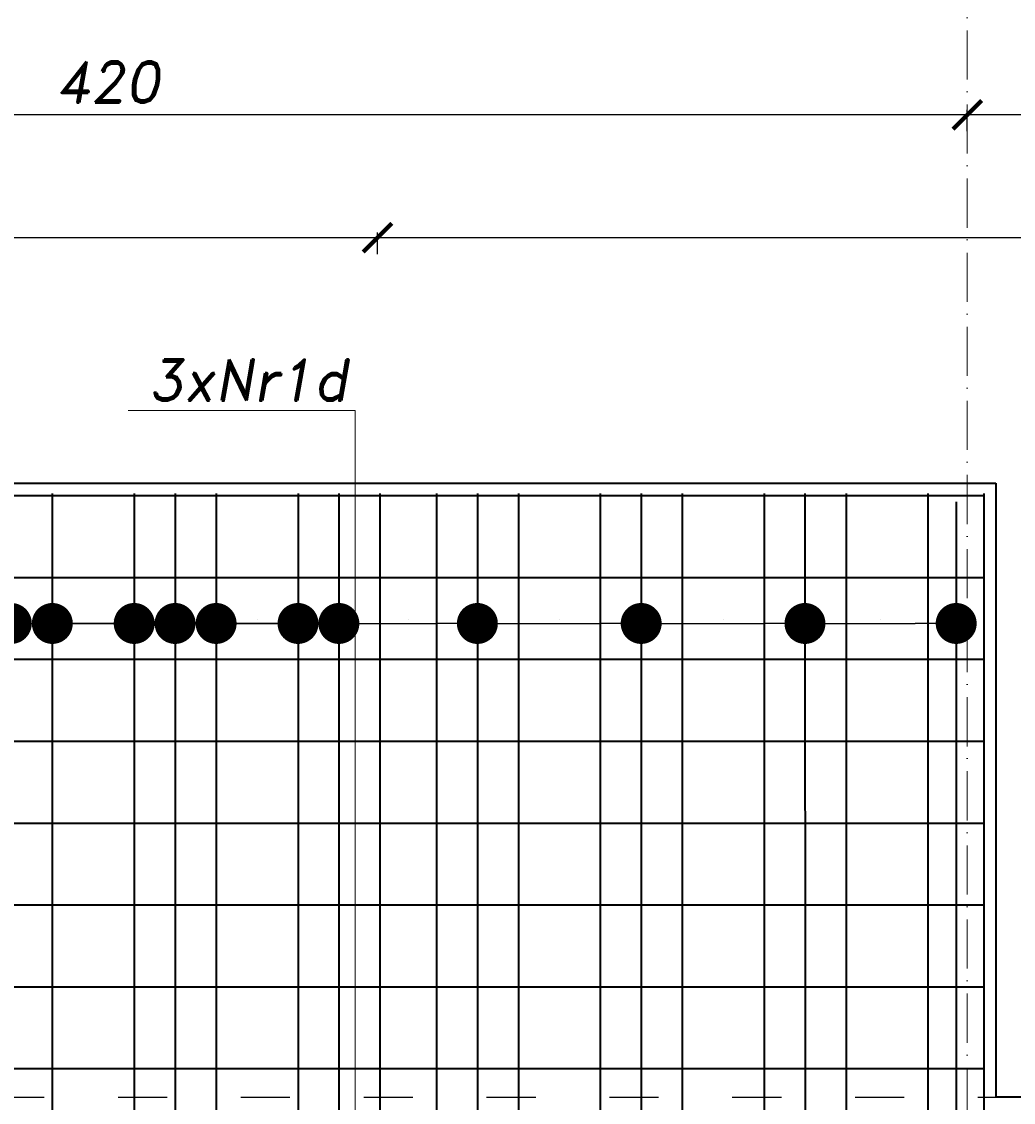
# Model space of a CAD drawing. Header units: millimetres. Extents: x 295948 to 312016, y 6878 to 18016.
# Tile 244 of 252: x 309798 to 310040, y 15290 to 15554. Entities that reach past the tile are written whole.
import ezdxf

# ---------------------------------------------------------------- set-up
doc = ezdxf.new("R2010")
doc.units = ezdxf.units.MM
doc.linetypes.add('ACAD_ISO03W100', pattern=[30, 12, -18])
doc.linetypes.add('ACAD_ISO10W100', pattern=[18, 12, -3, 0, -3])
for name, color, linetype, lineweight in [('konstrukcja', 3, 'Continuous', 35), ('konstrukcja wymiary', 1, 'Continuous', 13), ('opisy', 2, 'Continuous', 18), ('osie', 5, 'ACAD_ISO10W100', 13), ('zbrojenie płyty', 141, 'Continuous', 35)]:
    doc.layers.add(name, color=color, linetype=linetype, lineweight=lineweight)
doc.layers.add('przerywane', color=6, linetype='ACAD_ISO03W100')
doc.styles.add('KONSTRUKCJA', font='romand.shx', dxfattribs={"oblique": 10})
doc.styles.get("Standard").update_dxf_attribs({"font": 'romand.shx', "oblique": 10})
doc.dimstyles.new('150', dxfattribs={"dimtxt": 10, "dimasz": 7, "dimexe": 1.25, "dimexo": 0.625, "dimgap": 3, "dimtad": 1, "dimdec": 0, "dimrnd": 0.5, "dimtxsty": 'KONSTRUKCJA', "dimblk": 'ARCHTICK', "dimcen": 2.5, "dimadec": 0, "dimazin": 0, "dimtfac": 1, "dimtdec": 0, "dimtix": 1, "dimtmove": 0, "dimatfit": 3, "dimfxl": 4, "dimfxlon": 1, "dimarcsym": 0})
doc.dimstyles.new('kropki', dxfattribs={"dimtxt": 0.001, "dimasz": 10, "dimexe": 1.25, "dimexo": 0.625, "dimgap": 1, "dimtad": 1, "dimtxsty": 'Standard', "dimblk": 'DOT', "dimcen": 2.5, "dimadec": 0, "dimazin": 0, "dimtfac": 1, "dimtmove": 0, "dimatfit": 3, "dimfxl": 1, "dimfxlon": 1, "dimarcsym": 0})

# ---------------------------------------------------------------- blocks, each defined once
blk = doc.blocks.new('_ArchTick')
at = {"color": 0, "linetype": 'ByBlock', "lineweight": 13, "const_width": 0.15}
blk.add_lwpolyline([(-0.5, -0.5), (0.5, 0.5)], dxfattribs=at)
blk = doc.blocks.new('*D915')
at = {"layer": 'Defpoints', "color": 0, "transparency": 16777216}
for p in [(309884.63, 15501.22), (309620.63, 14520.22), (309884.63, 14520.22)]:
    blk.add_point(p, dxfattribs=at)
at = {"layer": 'konstrukcja wymiary', "color": 0, "lineweight": -2, "transparency": 16777216}
for p, q in [((309620.63, 15497.22), (309620.63, 15502.47)), ((309620.63, 15501.22), (309884.63, 15501.22)), ((309884.63, 15497.22), (309884.63, 15502.47))]:
    blk.add_line(p, q, dxfattribs=at)
at = {"layer": 'konstrukcja wymiary', "color": 0, "lineweight": -2, "transparency": 16777216, "xscale": 7, "yscale": 7, "zscale": 7, "rotation": 180}
blk.add_blockref('_ArchTick', (309620.63, 15501.22), dxfattribs=at)
at = {"layer": 'konstrukcja wymiary', "color": 0, "lineweight": -2, "transparency": 16777216, "xscale": 7, "yscale": 7, "zscale": 7}
blk.add_blockref('_ArchTick', (309884.63, 15501.22), dxfattribs=at)
at = {"layer": 'konstrukcja wymiary', "color": 0, "transparency": 16777216, "insert": (309752.63, 15509.22), "char_height": 10, "attachment_point": 5, "style": 'KONSTRUKCJA'}
blk.add_mtext('264', dxfattribs=at)
blk = doc.blocks.new('*D916')
at = {"layer": 'Defpoints', "color": 0, "transparency": 16777216}
for p in [(310572.63, 15501.22), (309884.63, 14520.22), (310572.63, 14393.22)]:
    blk.add_point(p, dxfattribs=at)
at = {"layer": 'konstrukcja wymiary', "color": 0, "lineweight": -2, "transparency": 16777216}
for p, q in [((309884.63, 15497.22), (309884.63, 15502.47)), ((309884.63, 15501.22), (310572.63, 15501.22)), ((310572.63, 15497.22), (310572.63, 15502.47))]:
    blk.add_line(p, q, dxfattribs=at)
at = {"layer": 'konstrukcja wymiary', "color": 0, "lineweight": -2, "transparency": 16777216, "xscale": 7, "yscale": 7, "zscale": 7, "rotation": 180}
blk.add_blockref('_ArchTick', (309884.63, 15501.22), dxfattribs=at)
at = {"layer": 'konstrukcja wymiary', "color": 0, "lineweight": -2, "transparency": 16777216, "xscale": 7, "yscale": 7, "zscale": 7}
blk.add_blockref('_ArchTick', (310572.63, 15501.22), dxfattribs=at)
at = {"layer": 'konstrukcja wymiary', "color": 0, "transparency": 16777216, "insert": (310228.63, 15509.22), "char_height": 10, "attachment_point": 5, "style": 'KONSTRUKCJA'}
blk.add_mtext('688', dxfattribs=at)
blk = doc.blocks.new('*D924')
at = {"layer": 'Defpoints', "color": 0, "transparency": 16777216}
for p in [(310028.63, 15531.22), (310028.63, 15291.22), (310128.63, 15291.22)]:
    blk.add_point(p, dxfattribs=at)
at = {"layer": 'konstrukcja wymiary', "color": 0, "lineweight": -2, "transparency": 16777216}
for p, q in [((310028.63, 15527.22), (310028.63, 15532.47)), ((310128.63, 15527.22), (310128.63, 15532.47)), ((310128.63, 15531.22), (310028.63, 15531.22))]:
    blk.add_line(p, q, dxfattribs=at)
at = {"layer": 'konstrukcja wymiary', "color": 0, "lineweight": -2, "transparency": 16777216, "xscale": 7, "yscale": 7, "zscale": 7, "rotation": 180}
blk.add_blockref('_ArchTick', (310028.63, 15531.22), dxfattribs=at)
at = {"layer": 'konstrukcja wymiary', "color": 0, "lineweight": -2, "transparency": 16777216, "xscale": 7, "yscale": 7, "zscale": 7}
blk.add_blockref('_ArchTick', (310128.63, 15531.22), dxfattribs=at)
at = {"layer": 'konstrukcja wymiary', "color": 0, "transparency": 16777216, "insert": (310078.63, 15539.22), "char_height": 10, "attachment_point": 5, "style": 'KONSTRUKCJA'}
blk.add_mtext('100', dxfattribs=at)
blk = doc.blocks.new('*D925')
at = {"layer": 'Defpoints', "color": 0, "transparency": 16777216}
for p in [(309608.63, 15531.22), (309608.63, 15291.22), (310028.63, 15291.22)]:
    blk.add_point(p, dxfattribs=at)
at = {"layer": 'konstrukcja wymiary', "color": 0, "lineweight": -2, "transparency": 16777216}
for p, q in [((309608.63, 15527.22), (309608.63, 15532.47)), ((310028.63, 15527.22), (310028.63, 15532.47)), ((310028.63, 15531.22), (309608.63, 15531.22))]:
    blk.add_line(p, q, dxfattribs=at)
at = {"layer": 'konstrukcja wymiary', "color": 0, "lineweight": -2, "transparency": 16777216, "xscale": 7, "yscale": 7, "zscale": 7, "rotation": 180}
blk.add_blockref('_ArchTick', (309608.63, 15531.22), dxfattribs=at)
at = {"layer": 'konstrukcja wymiary', "color": 0, "lineweight": -2, "transparency": 16777216, "xscale": 7, "yscale": 7, "zscale": 7}
blk.add_blockref('_ArchTick', (310028.63, 15531.22), dxfattribs=at)
at = {"layer": 'konstrukcja wymiary', "color": 0, "transparency": 16777216, "insert": (309818.63, 15539.22), "char_height": 10, "attachment_point": 5, "style": 'KONSTRUKCJA'}
blk.add_mtext('420', dxfattribs=at)
blk = doc.blocks.new('*D928')
at = {"layer": 'Defpoints', "color": 0, "transparency": 16777216}
for p in [(310760.63, 15561.22), (308976.63, 15291.22), (310760.63, 15291.22)]:
    blk.add_point(p, dxfattribs=at)
at = {"layer": 'konstrukcja wymiary', "color": 0, "lineweight": -2, "transparency": 16777216}
for p, q in [((308976.63, 15557.22), (308976.63, 15562.47)), ((310760.63, 15557.22), (310760.63, 15562.47)), ((308976.63, 15561.22), (310760.63, 15561.22))]:
    blk.add_line(p, q, dxfattribs=at)
at = {"layer": 'konstrukcja wymiary', "color": 0, "lineweight": -2, "transparency": 16777216, "xscale": 7, "yscale": 7, "zscale": 7, "rotation": 180}
blk.add_blockref('_ArchTick', (308976.63, 15561.22), dxfattribs=at)
at = {"layer": 'konstrukcja wymiary', "color": 0, "lineweight": -2, "transparency": 16777216, "xscale": 7, "yscale": 7, "zscale": 7}
blk.add_blockref('_ArchTick', (310760.63, 15561.22), dxfattribs=at)
at = {"layer": 'konstrukcja wymiary', "color": 0, "transparency": 16777216, "insert": (309868.63, 15569.22), "char_height": 10, "attachment_point": 5, "style": 'KONSTRUKCJA'}
blk.add_mtext('1784', dxfattribs=at)
blk = doc.blocks.new('_Dot')
at = {"color": 0, "linetype": 'ByBlock', "lineweight": -2}
blk.add_line((-0.5, 0), (-1, 0), dxfattribs=at)
at = {"color": 0, "linetype": 'ByBlock', "const_width": 0.5}
blk.add_lwpolyline([(-0.25, 0, 1), (0.25, 0, 1)], format="xyb", close=True, dxfattribs=at)
blk = doc.blocks.new('*D1392')
at = {"layer": 'Defpoints', "color": 0, "transparency": 16777216}
for p in [(309785.19, 15406.97), (309765.19, 15398.22), (309785.19, 15398.22)]:
    blk.add_point(p, dxfattribs=at)
at = {"layer": 'konstrukcja wymiary', "color": 0, "lineweight": -2, "transparency": 16777216}
for p, q in [((309755.19, 15406.97), (309745.19, 15406.97)), ((309765.19, 15405.97), (309765.19, 15408.22)), ((309765.19, 15406.97), (309785.19, 15406.97)), ((309785.19, 15405.97), (309785.19, 15408.22)), ((309795.19, 15406.97), (309805.19, 15406.97))]:
    blk.add_line(p, q, dxfattribs=at)
at = {"layer": 'konstrukcja wymiary', "color": 0, "lineweight": -2, "transparency": 16777216, "xscale": 10, "yscale": 10, "zscale": 10}
blk.add_blockref('_Dot', (309765.19, 15406.97), dxfattribs=at)
at = {"layer": 'konstrukcja wymiary', "color": 0, "lineweight": -2, "transparency": 16777216, "xscale": 10, "yscale": 10, "zscale": 10, "rotation": 180}
blk.add_blockref('_Dot', (309785.19, 15406.97), dxfattribs=at)
at = {"layer": 'konstrukcja wymiary', "color": 0, "transparency": 16777216, "insert": (309775.19, 15407.97), "char_height": 0.001, "attachment_point": 5}
blk.add_mtext('20', dxfattribs=at)
blk = doc.blocks.new('*D1359')
at = {"layer": 'Defpoints', "color": 0, "transparency": 16777216}
for p in [(309795.17, 15406.97), (309785.19, 15398.22), (309795.17, 15398.22)]:
    blk.add_point(p, dxfattribs=at)
at = {"layer": 'konstrukcja wymiary', "color": 0, "lineweight": -2, "transparency": 16777216}
for p, q in [((309775.19, 15406.97), (309765.19, 15406.97)), ((309785.19, 15405.97), (309785.19, 15408.22)), ((309785.19, 15406.97), (309795.17, 15406.97)), ((309795.17, 15405.97), (309795.17, 15408.22)), ((309805.17, 15406.97), (309815.17, 15406.97))]:
    blk.add_line(p, q, dxfattribs=at)
at = {"layer": 'konstrukcja wymiary', "color": 0, "lineweight": -2, "transparency": 16777216, "xscale": 10, "yscale": 10, "zscale": 10}
blk.add_blockref('_Dot', (309785.19, 15406.97), dxfattribs=at)
at = {"layer": 'konstrukcja wymiary', "color": 0, "lineweight": -2, "transparency": 16777216, "xscale": 10, "yscale": 10, "zscale": 10, "rotation": 180}
blk.add_blockref('_Dot', (309795.17, 15406.97), dxfattribs=at)
at = {"layer": 'konstrukcja wymiary', "color": 0, "transparency": 16777216, "insert": (309790.18, 15407.97), "char_height": 0.001, "attachment_point": 5}
blk.add_mtext('9,98', dxfattribs=at)
blk = doc.blocks.new('*D1360')
at = {"layer": 'Defpoints', "color": 0, "transparency": 16777216}
for p in [(309805.19, 15406.97), (309795.17, 15398.22), (309805.19, 15398.22)]:
    blk.add_point(p, dxfattribs=at)
at = {"layer": 'konstrukcja wymiary', "color": 0, "lineweight": -2, "transparency": 16777216}
for p, q in [((309785.17, 15406.97), (309775.17, 15406.97)), ((309795.17, 15405.97), (309795.17, 15408.22)), ((309795.17, 15406.97), (309805.19, 15406.97)), ((309805.19, 15405.97), (309805.19, 15408.22)), ((309815.19, 15406.97), (309825.19, 15406.97))]:
    blk.add_line(p, q, dxfattribs=at)
at = {"layer": 'konstrukcja wymiary', "color": 0, "lineweight": -2, "transparency": 16777216, "xscale": 10, "yscale": 10, "zscale": 10}
blk.add_blockref('_Dot', (309795.17, 15406.97), dxfattribs=at)
at = {"layer": 'konstrukcja wymiary', "color": 0, "lineweight": -2, "transparency": 16777216, "xscale": 10, "yscale": 10, "zscale": 10, "rotation": 180}
blk.add_blockref('_Dot', (309805.19, 15406.97), dxfattribs=at)
at = {"layer": 'konstrukcja wymiary', "color": 0, "transparency": 16777216, "insert": (309800.18, 15407.97), "char_height": 0.001, "attachment_point": 5}
blk.add_mtext('10,02', dxfattribs=at)
blk = doc.blocks.new('*D1361')
at = {"layer": 'Defpoints', "color": 0, "transparency": 16777216}
for p in [(309835.17, 15406.97), (309805.19, 15398.22), (309835.17, 15398.22)]:
    blk.add_point(p, dxfattribs=at)
at = {"layer": 'konstrukcja wymiary', "color": 0, "lineweight": -2, "transparency": 16777216}
for p, q in [((309805.19, 15405.97), (309805.19, 15408.22)), ((309815.19, 15406.97), (309825.17, 15406.97)), ((309835.17, 15405.97), (309835.17, 15408.22))]:
    blk.add_line(p, q, dxfattribs=at)
at = {"layer": 'konstrukcja wymiary', "color": 0, "lineweight": -2, "transparency": 16777216, "xscale": 10, "yscale": 10, "zscale": 10, "rotation": 180}
blk.add_blockref('_Dot', (309805.19, 15406.97), dxfattribs=at)
at = {"layer": 'konstrukcja wymiary', "color": 0, "lineweight": -2, "transparency": 16777216, "xscale": 10, "yscale": 10, "zscale": 10}
blk.add_blockref('_Dot', (309835.17, 15406.97), dxfattribs=at)
at = {"layer": 'konstrukcja wymiary', "color": 0, "transparency": 16777216, "insert": (309820.18, 15407.97), "char_height": 0.001, "attachment_point": 5}
blk.add_mtext('29,98', dxfattribs=at)
blk = doc.blocks.new('*D1362')
at = {"layer": 'Defpoints', "color": 0, "transparency": 16777216}
for p in [(309825.19, 15406.97), (309825.19, 15398.22), (309835.17, 15398.22)]:
    blk.add_point(p, dxfattribs=at)
at = {"layer": 'konstrukcja wymiary', "color": 0, "lineweight": -2, "transparency": 16777216}
for p, q in [((309815.19, 15406.97), (309805.19, 15406.97)), ((309825.19, 15405.97), (309825.19, 15408.22)), ((309835.17, 15406.97), (309825.19, 15406.97)), ((309835.17, 15405.97), (309835.17, 15408.22)), ((309845.17, 15406.97), (309855.17, 15406.97))]:
    blk.add_line(p, q, dxfattribs=at)
at = {"layer": 'konstrukcja wymiary', "color": 0, "lineweight": -2, "transparency": 16777216, "xscale": 10, "yscale": 10, "zscale": 10}
blk.add_blockref('_Dot', (309825.19, 15406.97), dxfattribs=at)
at = {"layer": 'konstrukcja wymiary', "color": 0, "lineweight": -2, "transparency": 16777216, "xscale": 10, "yscale": 10, "zscale": 10, "rotation": 180}
blk.add_blockref('_Dot', (309835.17, 15406.97), dxfattribs=at)
at = {"layer": 'konstrukcja wymiary', "color": 0, "transparency": 16777216, "insert": (309830.18, 15407.97), "char_height": 0.001, "attachment_point": 5}
blk.add_mtext('9,98', dxfattribs=at)
blk = doc.blocks.new('*D1363')
at = {"layer": 'Defpoints', "color": 0, "transparency": 16777216}
for p in [(309845.19, 15406.97), (309825.19, 15398.22), (309845.19, 15398.22)]:
    blk.add_point(p, dxfattribs=at)
at = {"layer": 'konstrukcja wymiary', "color": 0, "lineweight": -2, "transparency": 16777216}
for p, q in [((309815.19, 15406.97), (309805.19, 15406.97)), ((309825.19, 15405.97), (309825.19, 15408.22)), ((309825.19, 15406.97), (309845.19, 15406.97)), ((309845.19, 15405.97), (309845.19, 15408.22)), ((309855.19, 15406.97), (309865.19, 15406.97))]:
    blk.add_line(p, q, dxfattribs=at)
at = {"layer": 'konstrukcja wymiary', "color": 0, "lineweight": -2, "transparency": 16777216, "xscale": 10, "yscale": 10, "zscale": 10}
blk.add_blockref('_Dot', (309825.19, 15406.97), dxfattribs=at)
at = {"layer": 'konstrukcja wymiary', "color": 0, "lineweight": -2, "transparency": 16777216, "xscale": 10, "yscale": 10, "zscale": 10, "rotation": 180}
blk.add_blockref('_Dot', (309845.19, 15406.97), dxfattribs=at)
at = {"layer": 'konstrukcja wymiary', "color": 0, "transparency": 16777216, "insert": (309835.19, 15407.97), "char_height": 0.001, "attachment_point": 5}
blk.add_mtext('20', dxfattribs=at)
blk = doc.blocks.new('*D1407')
at = {"layer": 'Defpoints', "color": 0, "transparency": 16777216}
for p in [(309865.19, 15406.97), (309845.19, 15398.22), (309865.19, 15398.22)]:
    blk.add_point(p, dxfattribs=at)
at = {"layer": 'konstrukcja wymiary', "color": 0, "lineweight": -2, "transparency": 16777216}
for p, q in [((309835.19, 15406.97), (309825.19, 15406.97)), ((309845.19, 15405.97), (309845.19, 15408.22)), ((309845.19, 15406.97), (309865.19, 15406.97)), ((309865.19, 15405.97), (309865.19, 15408.22)), ((309875.19, 15406.97), (309885.19, 15406.97))]:
    blk.add_line(p, q, dxfattribs=at)
at = {"layer": 'konstrukcja wymiary', "color": 0, "lineweight": -2, "transparency": 16777216, "xscale": 10, "yscale": 10, "zscale": 10}
blk.add_blockref('_Dot', (309845.19, 15406.97), dxfattribs=at)
at = {"layer": 'konstrukcja wymiary', "color": 0, "lineweight": -2, "transparency": 16777216, "xscale": 10, "yscale": 10, "zscale": 10, "rotation": 180}
blk.add_blockref('_Dot', (309865.19, 15406.97), dxfattribs=at)
at = {"layer": 'konstrukcja wymiary', "color": 0, "transparency": 16777216, "insert": (309855.19, 15407.97), "char_height": 0.001, "attachment_point": 5}
blk.add_mtext('20', dxfattribs=at)
blk = doc.blocks.new('*D1408')
at = {"layer": 'Defpoints', "color": 0, "transparency": 16777216}
for p in [(309875.17, 15406.97), (309865.19, 15398.22), (309875.17, 15398.22)]:
    blk.add_point(p, dxfattribs=at)
at = {"layer": 'konstrukcja wymiary', "color": 0, "lineweight": -2, "transparency": 16777216}
for p, q in [((309855.19, 15406.97), (309845.19, 15406.97)), ((309865.19, 15405.97), (309865.19, 15408.22)), ((309865.19, 15406.97), (309875.17, 15406.97)), ((309875.17, 15405.97), (309875.17, 15408.22)), ((309885.17, 15406.97), (309895.17, 15406.97))]:
    blk.add_line(p, q, dxfattribs=at)
at = {"layer": 'konstrukcja wymiary', "color": 0, "lineweight": -2, "transparency": 16777216, "xscale": 10, "yscale": 10, "zscale": 10}
blk.add_blockref('_Dot', (309865.19, 15406.97), dxfattribs=at)
at = {"layer": 'konstrukcja wymiary', "color": 0, "lineweight": -2, "transparency": 16777216, "xscale": 10, "yscale": 10, "zscale": 10, "rotation": 180}
blk.add_blockref('_Dot', (309875.17, 15406.97), dxfattribs=at)
at = {"layer": 'konstrukcja wymiary', "color": 0, "transparency": 16777216, "insert": (309870.18, 15407.97), "char_height": 0.001, "attachment_point": 5}
blk.add_mtext('9,98', dxfattribs=at)
blk = doc.blocks.new('*D1409')
at = {"layer": 'Defpoints', "color": 0, "transparency": 16777216}
for p in [(309908.99, 15406.97), (309875.17, 15398.22), (309908.99, 15398.22)]:
    blk.add_point(p, dxfattribs=at)
at = {"layer": 'konstrukcja wymiary', "color": 0, "lineweight": -2, "transparency": 16777216}
for p, q in [((309875.17, 15405.97), (309875.17, 15408.22)), ((309885.17, 15406.97), (309898.99, 15406.97)), ((309908.99, 15405.97), (309908.99, 15408.22))]:
    blk.add_line(p, q, dxfattribs=at)
at = {"layer": 'konstrukcja wymiary', "color": 0, "lineweight": -2, "transparency": 16777216, "xscale": 10, "yscale": 10, "zscale": 10, "rotation": 180}
blk.add_blockref('_Dot', (309875.17, 15406.97), dxfattribs=at)
at = {"layer": 'konstrukcja wymiary', "color": 0, "lineweight": -2, "transparency": 16777216, "xscale": 10, "yscale": 10, "zscale": 10}
blk.add_blockref('_Dot', (309908.99, 15406.97), dxfattribs=at)
at = {"layer": 'konstrukcja wymiary', "color": 0, "transparency": 16777216, "insert": (309892.08, 15407.97), "char_height": 0.001, "attachment_point": 5}
blk.add_mtext('33,82', dxfattribs=at)
blk = doc.blocks.new('*D1410')
at = {"layer": 'Defpoints', "color": 0, "transparency": 16777216}
for p in [(309948.99, 15406.97), (309908.99, 15398.22), (309948.99, 15398.22)]:
    blk.add_point(p, dxfattribs=at)
at = {"layer": 'konstrukcja wymiary', "color": 0, "lineweight": -2, "transparency": 16777216}
for p, q in [((309908.99, 15405.97), (309908.99, 15408.22)), ((309918.99, 15406.97), (309938.99, 15406.97)), ((309948.99, 15405.97), (309948.99, 15408.22))]:
    blk.add_line(p, q, dxfattribs=at)
at = {"layer": 'konstrukcja wymiary', "color": 0, "lineweight": -2, "transparency": 16777216, "xscale": 10, "yscale": 10, "zscale": 10, "rotation": 180}
blk.add_blockref('_Dot', (309908.99, 15406.97), dxfattribs=at)
at = {"layer": 'konstrukcja wymiary', "color": 0, "lineweight": -2, "transparency": 16777216, "xscale": 10, "yscale": 10, "zscale": 10}
blk.add_blockref('_Dot', (309948.99, 15406.97), dxfattribs=at)
at = {"layer": 'konstrukcja wymiary', "color": 0, "transparency": 16777216, "insert": (309928.99, 15407.97), "char_height": 0.001, "attachment_point": 5}
blk.add_mtext('40', dxfattribs=at)
blk = doc.blocks.new('*D1411')
at = {"layer": 'Defpoints', "color": 0, "transparency": 16777216}
for p in [(309988.99, 15406.97), (309948.99, 15398.22), (309988.99, 15398.22)]:
    blk.add_point(p, dxfattribs=at)
at = {"layer": 'konstrukcja wymiary', "color": 0, "lineweight": -2, "transparency": 16777216}
for p, q in [((309948.99, 15405.97), (309948.99, 15408.22)), ((309958.99, 15406.97), (309978.99, 15406.97)), ((309988.99, 15405.97), (309988.99, 15408.22))]:
    blk.add_line(p, q, dxfattribs=at)
at = {"layer": 'konstrukcja wymiary', "color": 0, "lineweight": -2, "transparency": 16777216, "xscale": 10, "yscale": 10, "zscale": 10, "rotation": 180}
blk.add_blockref('_Dot', (309948.99, 15406.97), dxfattribs=at)
at = {"layer": 'konstrukcja wymiary', "color": 0, "lineweight": -2, "transparency": 16777216, "xscale": 10, "yscale": 10, "zscale": 10}
blk.add_blockref('_Dot', (309988.99, 15406.97), dxfattribs=at)
at = {"layer": 'konstrukcja wymiary', "color": 0, "transparency": 16777216, "insert": (309968.99, 15407.97), "char_height": 0.001, "attachment_point": 5}
blk.add_mtext('40', dxfattribs=at)
blk = doc.blocks.new('*D1402')
at = {"layer": 'Defpoints', "color": 0, "transparency": 16777216}
for p in [(310025.92, 15436.72), (310025.92, 15406.97), (309988.99, 15398.22)]:
    blk.add_point(p, dxfattribs=at)
at = {"layer": 'konstrukcja wymiary', "color": 0, "lineweight": -2, "transparency": 16777216}
for p, q in [((309988.99, 15405.97), (309988.99, 15408.22)), ((309998.99, 15406.97), (310015.92, 15406.97)), ((310025.92, 15407.97), (310025.92, 15405.72))]:
    blk.add_line(p, q, dxfattribs=at)
at = {"layer": 'konstrukcja wymiary', "color": 0, "lineweight": -2, "transparency": 16777216, "xscale": 10, "yscale": 10, "zscale": 10, "rotation": 180}
blk.add_blockref('_Dot', (309988.99, 15406.97), dxfattribs=at)
at = {"layer": 'konstrukcja wymiary', "color": 0, "lineweight": -2, "transparency": 16777216, "xscale": 10, "yscale": 10, "zscale": 10}
blk.add_blockref('_Dot', (310025.92, 15406.97), dxfattribs=at)
at = {"layer": 'konstrukcja wymiary', "color": 0, "transparency": 16777216, "insert": (310007.46, 15407.97), "char_height": 0.001, "attachment_point": 5}
blk.add_mtext('36,93', dxfattribs=at)

msp = doc.modelspace()

# ---------------------------------------------------------------- linework, layer by layer
at = {"layer": 'konstrukcja'}
for p, q in [((309701.231, 15441.224), (310035.631, 15441.224)), ((310035.631, 15441.224), (310035.631, 15291.224)), ((310373.344, 15291.224), (310035.631, 15291.224))]:
    msp.add_line(p, q, dxfattribs=at)
at = {"layer": 'konstrukcja wymiary'}
for p, q in [((309879.141, 15458.987), (309823.693, 15458.987)), ((309879.141, 15026.866), (309879.141, 15458.987))]:
    msp.add_line(p, q, dxfattribs=at)
at = {"layer": 'osie'}
msp.add_line((310028.631, 15606.148), (310028.631, 13976.332), dxfattribs=at)
at = {"layer": 'przerywane'}
msp.add_line((309701.231, 15291.224), (310035.631, 15291.224), dxfattribs=at)
at = {"layer": 'zbrojenie płyty'}
for p, q in [((309704.231, 15438.224), (310032.631, 15438.224)), ((309805.189, 15438.724), (309805.189, 15138.724)), ((309825.189, 15438.724), (309825.189, 15138.724)), ((309835.164, 15438.724), (309835.198, 15138.724)), ((309845.189, 15438.724), (309845.189, 15138.724)), ((309865.189, 15438.724), (309865.189, 15138.724)), ((309875.164, 15438.724), (309875.198, 15138.724)), ((309885.189, 15438.724), (309885.189, 14789.224)), ((309899.014, 15438.724), (309899.014, 14789.224)), ((309908.989, 15438.724), (309909.023, 15138.724)), ((309919.014, 15438.724), (309919.014, 14789.224)), ((309939.014, 15438.724), (309939.014, 15021.724)), ((309948.989, 15438.724), (309949.023, 15138.724)), ((309959.014, 15438.724), (309959.014, 15021.724)), ((309979.014, 15438.724), (309979.014, 15021.724)), ((309988.989, 15438.724), (309989.023, 15138.724)), ((309999.014, 15438.724), (309999.014, 15021.724)), ((310019.014, 15438.724), (310019.014, 14789.224)), ((310032.631, 15438.724), (310032.631, 14789.224)), ((310025.921, 15436.717), (310025.954, 15136.717)), ((309704.233, 15418.224), (310032.631, 15418.224)), ((309704.236, 15398.224), (310032.631, 15398.224)), ((309704.238, 15378.224), (310032.631, 15378.224)), ((309704.233, 15358.224), (310032.631, 15358.224)), ((309704.236, 15338.224), (310032.631, 15338.224)), ((309704.238, 15318.224), (310032.631, 15318.224)), ((309704.238, 15298.224), (310032.631, 15298.224))]:
    msp.add_line(p, q, dxfattribs=at)

# ---------------------------------------------------------------- texts
at = {"layer": 'opisy', "insert": (309853.018, 15466.433), "char_height": 10, "width": 231.49388, "attachment_point": 5}
msp.add_mtext('3xNr1d', dxfattribs=at)

# ---------------------------------------------------------------- dimensions: what is measured, and where the dimension line sits
at = {"layer": 'konstrukcja wymiary'}
dim = msp.add_linear_dim(base=(310760.631, 15561.224), p1=(308976.631, 15291.224), p2=(310760.631, 15291.224), dimstyle='150', dxfattribs=at)
dim.commit()
dim.dimension.update_dxf_attribs({"geometry": '*D928', "text_midpoint": (309868.631, 15569.224)})
for base, p1, p2, dimstyle, picture, middle in [((309608.631, 15531.224), (310028.631, 15291.224), (309608.631, 15291.224), '150', '*D925', (309818.631, 15539.224)), ((310028.631, 15531.224), (310128.631, 15291.224), (310028.631, 15291.224), '150', '*D924', (310078.631, 15539.224)), ((309884.631, 15501.224), (309620.631, 14520.224), (309884.631, 14520.224), '150', '*D915', (309752.631, 15509.224)), ((310572.631, 15501.224), (309884.631, 14520.224), (310572.631, 14393.224), '150', '*D916', (310228.631, 15509.224)), ((310025.921, 15406.973), (309988.994, 15398.224), (310025.921, 15436.717), 'kropki', '*D1402', (310007.457, 15407.974)), ((309785.189, 15406.973), (309765.189, 15398.224), (309785.189, 15398.224), 'kropki', '*D1392', (309775.189, 15407.974)), ((309795.169, 15406.973), (309785.189, 15398.224), (309795.169, 15398.224), 'kropki', '*D1359', (309790.179, 15407.974)), ((309805.189, 15406.973), (309795.169, 15398.224), (309805.189, 15398.224), 'kropki', '*D1360', (309800.179, 15407.974)), ((309835.169, 15406.973), (309805.189, 15398.224), (309835.169, 15398.224), 'kropki', '*D1361', (309820.179, 15407.974)), ((309825.189, 15406.973), (309835.169, 15398.224), (309825.189, 15398.224), 'kropki', '*D1362', (309830.179, 15407.974)), ((309845.189, 15406.973), (309825.189, 15398.224), (309845.189, 15398.224), 'kropki', '*D1363', (309835.189, 15407.974)), ((309865.189, 15406.973), (309845.189, 15398.224), (309865.189, 15398.224), 'kropki', '*D1407', (309855.189, 15407.974)), ((309875.169, 15406.973), (309865.189, 15398.224), (309875.169, 15398.224), 'kropki', '*D1408', (309870.179, 15407.974)), ((309908.9939, 15406.9732), (309875.169, 15398.2237), (309908.9939, 15398.2237), 'kropki', '*D1409', (309892.0814, 15407.9738)), ((309948.994, 15406.973), (309908.994, 15398.224), (309948.994, 15398.224), 'kropki', '*D1410', (309928.994, 15407.974)), ((309988.994, 15406.973), (309948.994, 15398.224), (309988.994, 15398.224), 'kropki', '*D1411', (309968.994, 15407.974))]:
    dim = msp.add_linear_dim(base=base, p1=p1, p2=p2, dimstyle=dimstyle, override={"dimtmove": 1}, dxfattribs=at)
    dim.commit()
    dim.dimension.update_dxf_attribs({"geometry": picture, "text_midpoint": middle})

doc.saveas('drawing.dxf')
